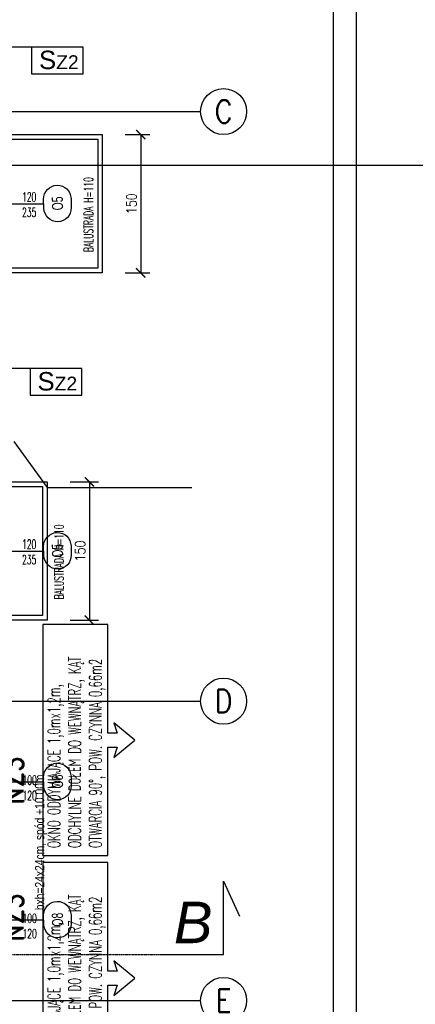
# Model space of a CAD drawing. Header units: millimetres. Extents: x 69081 to 158617, y -37521 to -9534.
# Tile 235 of 256: x 114706 to 115136, y -20178 to -19109. Entities that reach past the tile are written whole.
import ezdxf
from ezdxf.enums import TextEntityAlignment as Align

# ---------------------------------------------------------------- set-up
doc = ezdxf.new("R2010")
doc.units = ezdxf.units.MM
for name, pattern in [('CONTINOUS', [0]), ('DO', [0.8, 0.6, -0.1, 0, -0.1]), ('DP', [0.5, 0.3, -0.2]), ('HIDDEN', [0.375, 0.25, -0.125])]:
    doc.linetypes.add(name, pattern=pattern)
for name, color, linetype in [('A-OSI', 8, 'DO'), ('A-SCI', 7, 'Continuous'), ('AM DRZWI ZEWN', 1, 'Continuous'), ('BA_okp', 2, 'Continuous'), ('BA_sym', 7, 'Continuous'), ('BA_TXG', 3, 'Continuous'), ('BA_txs', 2, 'Continuous'), ('BA_WIC', 1, 'Continuous'), ('BI_sym', 7, 'Continuous'), ('JS_OLKA KONSTR', 231, 'Continuous'), ('Oddymianie', 230, 'HIDDEN'), ('R-----OP', 1, 'Continuous'), ('R-----WY', 1, 'Continuous'), ('ramka', 1, 'Continuous')]:
    doc.layers.add(name, color=color, linetype=linetype)
doc.layers.add('OPIS', color=7, linetype='Continuous', lineweight=25)
doc.layers.get('R-----WY').off()
doc.styles.add('Arial', font='l_10646.ttf')
doc.styles.add('BIKTBG', font='romand.shx', dxfattribs={"width": 0.9})
doc.styles.add('BIKTS', font='bikromsw.shx', dxfattribs={"width": 0.85})
doc.styles.add('ROMANS', font='romans.shx', dxfattribs={"height": 1})
doc.styles.add('SŁAWKA', font='simplex.shx', dxfattribs={"height": 12.5})
doc.styles.add('WYM--ROMANSSHX-08', font='ROMANS.SHX', dxfattribs={"width": 0.8})
doc.dimstyles.new('ROMANSSHX-K5002508105012', dxfattribs={"dimscale": 50, "dimtxt": 0.22, "dimasz": 0.2, "dimexe": 0.2, "dimexo": 0.5, "dimgap": 0.09, "dimtad": 1, "dimdec": 3, "dimrnd": 0.5, "dimdsep": 46, "dimtxsty": 'WYM--ROMANSSHX-08', "dimblk1": 'ARCHTICK', "dimblk2": 'ARCHTICK', "dimsah": 1, "dimcen": 0.1, "dimclrd": 1, "dimclre": 1, "dimclrt": 2, "dimadec": 0, "dimazin": 0, "dimtfac": 1, "dimtdec": 3, "dimtix": 1, "dimtmove": 2, "dimatfit": 3, "dimfxl": 0.5, "dimfxlon": 1, "dimtolj": 1, "dimarcsym": 0})

# ---------------------------------------------------------------- blocks, each defined once
blk = doc.blocks.new('_ARCHTICK')
at = {"color": 0, "linetype": 'ByBlock', "const_width": 0.15}
blk.add_lwpolyline([(-0.5, -0.5), (0.5, 0.5)], dxfattribs=at)
blk = doc.blocks.new('*D3072')
at = {"layer": 'A-SCI', "color": 1, "lineweight": -2, "transparency": 16777216}
for p, q in [((114821.1, -19233.6), (114847.8, -19233.6)), ((114837.8, -19233.6), (114837.8, -19383.6)), ((114821.1, -19383.6), (114847.8, -19383.6))]:
    blk.add_line(p, q, dxfattribs=at)
at = {"layer": 'Defpoints', "color": 0, "lineweight": 5, "transparency": 16777216}
for p in [(114796.1, -19233.6), (114796.1, -19383.6), (114837.8, -19383.6)]:
    blk.add_point(p, dxfattribs=at)
at = {"layer": 'A-SCI', "color": 1, "lineweight": -2, "transparency": 16777216, "xscale": 10, "yscale": 10, "zscale": 10}
for p, rotation in [((114837.8, -19233.6), 90), ((114837.8, -19383.6), 270)]:
    blk.add_blockref('_ARCHTICK', p, dxfattribs=dict(at, rotation=rotation))
at = {"layer": 'A-SCI', "color": 2, "transparency": 16777216, "insert": (114827.8, -19308.6), "char_height": 11, "attachment_point": 5, "rotation": 90, "style": 'WYM--ROMANSSHX-08'}
blk.add_mtext('\\A1;150', dxfattribs=at)
blk = doc.blocks.new('*D3073')
at = {"layer": 'A-SCI', "color": 1, "lineweight": -2, "transparency": 16777216}
for p, q in [((114761.1, -19610.6), (114792.1, -19610.6)), ((114782.1, -19610.6), (114782.1, -19760.6)), ((114761.1, -19760.6), (114792.1, -19760.6))]:
    blk.add_line(p, q, dxfattribs=at)
at = {"layer": 'Defpoints', "color": 0, "lineweight": 5, "transparency": 16777216}
for p in [(114736.1, -19610.6), (114736.1, -19760.6), (114782.1, -19760.6)]:
    blk.add_point(p, dxfattribs=at)
at = {"layer": 'A-SCI', "color": 1, "lineweight": -2, "transparency": 16777216, "xscale": 10, "yscale": 10, "zscale": 10}
for p, rotation in [((114782.1, -19610.6), 90), ((114782.1, -19760.6), 270)]:
    blk.add_blockref('_ARCHTICK', p, dxfattribs=dict(at, rotation=rotation))
at = {"layer": 'A-SCI', "color": 2, "transparency": 16777216, "insert": (114772.1, -19685.6), "char_height": 11, "attachment_point": 5, "rotation": 90, "style": 'WYM--ROMANSSHX-08'}
blk.add_mtext('\\A1;150', dxfattribs=at)
blk = doc.blocks.new('enr')
blk.add_circle((0, 0), 0.5)
at = {"style": 'ROMANS', "width": 0.85}
blk.add_attdef('NR', text='', height=0.5, dxfattribs=at).set_placement((0, 0), align=Align.MIDDLE_CENTER)
blk = doc.blocks.new('osie')
at = {"layer": 'A-OSI'}
for p, q in [((17978.8, -42047.4), (20818.3, -42047.4)), ((18070, -42687.4), (20818.3, -42687.4)), ((19559.3, -43012.4), (20818.3, -43012.4))]:
    blk.add_line(p, q, dxfattribs=at)
at = {"layer": 'BI_sym', "xscale": 50, "yscale": 50, "zscale": 50}
for p, values in [((20843.3, -42047.4), {'NR': 'C'}), ((20843.3, -42687.4), {'NR': 'D'}), ((20843.3, -43012.4), {'NR': 'E'})]:
    blk.add_blockref('enr', p, dxfattribs=at).add_auto_attribs(values)
blk = doc.blocks.new('A$C04435ce7')
at = {"layer": 'BA_TXG', "style": 'BIKTBG', "width": 0.9}
for p in [(4026.6, 1380.4), (4026.6, 1231.6)]:
    blk.add_text('NZ3', height=22, rotation=90, dxfattribs=at).set_placement(p, align=Align.CENTER)
at = {"layer": 'OPIS', "insert": (4039, 1386.7), "char_height": 10, "width": 174.366, "attachment_point": 3, "rotation": 90, "style": 'WYM--ROMANSSHX-08'}
blk.add_mtext('{\\fArial|b0|i0|c238|p34;bxh=24x24cm, spód +10.00m}', dxfattribs=at)
blk = doc.blocks.new('symdrz')
blk.add_lwpolyline([(-10, -30, -1), (-10, 30), (10, 30, -1), (10, -30)], format="xyb", close=True)
at = {"style": 'BIKTS', "width": 0.8}
blk.add_attdef('SZERDRZ', text='', height=25, dxfattribs=at).set_placement((77.1, 8.8), align=Align.CENTER)
blk.add_attdef('SYMDRZ', text='', height=25, dxfattribs=at).set_placement((0, 0), align=Align.MIDDLE)
blk.add_attdef('WYSDRZ', text='', height=25, dxfattribs=at).set_placement((77.1, -9.5), align=Align.TOP_CENTER)
blk = doc.blocks.new('A$C3901f979')
at = {"layer": 'AM DRZWI ZEWN'}
ref = blk.add_blockref('symdrz', (3909.5, 2082.8), dxfattribs=dict(at, xscale=0.4950000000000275, yscale=0.4950000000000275, zscale=0.4950000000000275, rotation=91.31345348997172))
ref.add_attrib('Symdrz', 'O5', dxfattribs={"layer": 'BA_sym', "height": 12, "rotation": 91.3135, "style": 'BIKTS', "width": 0.7}).set_placement((3909.5, 2082.8), align=Align.MIDDLE_CENTER)
ref = blk.add_blockref('symdrz', (3909.5, 1705.8), dxfattribs=dict(at, xscale=0.4950000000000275, yscale=0.4950000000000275, zscale=0.4950000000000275, rotation=91.31345348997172))
ref.add_attrib('Symdrz', 'O5', dxfattribs={"layer": 'BA_sym', "height": 12, "rotation": 91.3135, "style": 'BIKTS', "width": 0.7}).set_placement((3909.5, 1705.8), align=Align.MIDDLE_CENTER)
ref = blk.add_blockref('symdrz', (3909.5, 1455.3), dxfattribs=dict(at, xscale=0.4950000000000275, yscale=0.4950000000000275, zscale=0.4950000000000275, rotation=91.31345348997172))
ref.add_attrib('Symdrz', 'O8', dxfattribs={"layer": 'BA_sym', "height": 12, "rotation": 91.3135, "style": 'BIKTS', "width": 0.7}).set_placement((3909.5, 1455.3), align=Align.MIDDLE_CENTER)
ref = blk.add_blockref('symdrz', (3909.5, 1305.3), dxfattribs=dict(at, xscale=0.4950000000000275, yscale=0.4950000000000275, zscale=0.4950000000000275, rotation=91.31345348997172))
ref.add_attrib('Symdrz', 'O8', dxfattribs={"layer": 'BA_sym', "height": 12, "rotation": 91.3135, "style": 'BIKTS', "width": 0.7}).set_placement((3909.5, 1305.3), align=Align.MIDDLE_CENTER)
blk = doc.blocks.new('PRZEKROJE')
at = {"layer": 'R-----OP', "color": 4}
blk.add_lwpolyline([(21600.1, -34118.8), (21668.3, -34118.8), (21668.3, -34039.3), (21685.6, -34077)], dxfattribs=at)
at = {"layer": 'R-----OP', "color": 121, "linetype": 'DP'}
blk.add_lwpolyline([(19889.1, -34118.8), (19788.5, -34118.8), (19788.5, -34118.8), (20055.1, -34118.8), (20055.1, -34118.8), (21600.1, -34118.8)], dxfattribs=at)
at = {"layer": 'R-----OP', "insert": (21614.4, -34084), "char_height": 45, "width": 62.982, "attachment_point": 4, "style": 'SŁAWKA'}
blk.add_mtext('\\pxql;{\\fArial|b0|i1|c238|p34;B}', dxfattribs=at)
blk = doc.blocks.new('*U2991')
for points in [[(0, 0), (0, 837), (900, 837), (900, 0)], [(30, 5), (30, 832), (895, 832), (895, 5)]]:
    blk.add_lwpolyline(points, close=True)

msp = doc.modelspace()

# ---------------------------------------------------------------- linework, layer by layer
at = {"color": 5, "elevation": 905.9057}
msp.add_lwpolyline([(114083.1242, -19266.7859), (117047.6443, -19266.7859), (117047.6443, -20337.187), (114083.1242, -20337.187)], close=True, dxfattribs=at)
at = {"layer": 'BA_okp'}
for points in [[(114690.1415, -19233.5941), (114796.1415, -19233.5941), (114796.1415, -19383.5941), (114690.1415, -19383.5941)], [(114690.1415, -19238.5941), (114791.1415, -19238.5941), (114791.1415, -19378.5941), (114690.1415, -19378.5941)], [(114690.1415, -19610.5941), (114736.1415, -19610.5941), (114736.1415, -19760.5941), (114690.1415, -19760.5941)], [(114690.1415, -19615.5941), (114731.1415, -19615.5941), (114731.1415, -19755.5941), (114690.1415, -19755.5941)]]:
    msp.add_lwpolyline(points, dxfattribs=at)
at = {"layer": 'BA_WIC'}
for p, q in [((114719.3141, -19138.6316), (114642.1618, -19138.6316)), ((114623.7381, -19308.5941), (114732.5449, -19308.5941)), ((114717.6593, -19487.5315), (114640.5071, -19487.5315)), ((114623.7381, -19685.5941), (114732.5449, -19685.5941)), ((114623.7381, -19685.5941), (114732.5449, -19685.5941)), ((114623.7381, -19936.0941), (114732.5449, -19936.0941)), ((114623.7381, -20086.0941), (114732.5449, -20086.0941))]:
    msp.add_line(p, q, dxfattribs=at)
for points in [[(114719.3141, -19167.4496), (114775.4926, -19167.4496), (114775.4926, -19138.6316), (114719.3141, -19138.6316)], [(114717.6593, -19516.3494), (114773.8378, -19516.3494), (114773.8378, -19487.5315), (114717.6593, -19487.5315)]]:
    msp.add_lwpolyline(points, close=True, dxfattribs=at)
msp.add_lwpolyline([(114700.1415, -19566.5941), (114736.0807, -19616.7021), (114893.1571, -19616.7021)], dxfattribs=at)
at = {"layer": 'Oddymianie', "linetype": 'CONTINOUS', "ltscale": 0.02}
for points in [[(114731.3685, -19765.5425), (114731.3685, -20016.2871), (114802.179, -20016.2871), (114802.179, -19898.5071), (114812.379, -19898.5071), (114808.629, -19909.711), (114831.3405, -19890.9148), (114808.629, -19872.1186), (114812.379, -19883.3225), (114802.179, -19883.3225), (114802.179, -19765.5425), (114731.3685, -19765.5425)], [(114731.3685, -20023.7871), (114731.3685, -20274.5317), (114802.179, -20274.5317), (114802.179, -20156.7517), (114812.379, -20156.7517), (114808.629, -20167.9555), (114831.3405, -20149.1594), (114808.629, -20130.3632), (114812.379, -20141.5671), (114802.179, -20141.5671), (114802.179, -20023.7871), (114731.3685, -20023.7871)]]:
    msp.add_lwpolyline(points, dxfattribs=at)

# ---------------------------------------------------------------- block references
at = {"layer": 'A-SCI', "color": 4}
msp.add_blockref('osie', (94084.5456, 22838.835), dxfattribs=at)
at = {"layer": 'AM DRZWI ZEWN'}
msp.add_blockref('A$C3901f979', (110837.8965, -21391.1009), dxfattribs=at)
at = {"layer": 'JS_OLKA KONSTR'}
msp.add_blockref('A$C04435ce7', (110684.0499, -21314.9635), dxfattribs=at)
at = {"layer": 'R-----WY'}
msp.add_blockref('PRZEKROJE', (93259.4635, 13995.1786), dxfattribs=at)
at = {"layer": 'ramka', "ltscale": 0.01, "xscale": 5, "yscale": 5, "zscale": 5}
msp.add_blockref('*U2991', (110571.8456, -22437.8823), dxfattribs=at)

# ---------------------------------------------------------------- texts
at = {"layer": 'BA_txs', "char_height": 10, "width": 211.406726, "style": 'ROMANS'}
for s, insert, attachment_point in [('\\pxse0.96;{\\W0.6;\\C1;120\\P235}', (114709.0055, -19296.2753), 1), ('\\pxse0.96;{\\W0.6;\\C1;120\\P235}', (114709.0055, -19673.2753), 1), ('\\pxse0.96;{\\W0.6;\\C1;100\\P120}', (114724.9439, -19956.0181), 9), ('\\pxse0.96;{\\W0.6;\\C1;100\\P120}', (114724.9439, -20106.0181), 9)]:
    msp.add_mtext(s, dxfattribs=dict(at, insert=insert, attachment_point=attachment_point))
at = {"layer": 'Oddymianie', "linetype": 'CONTINOUS', "char_height": 13.5, "width": 242.059041, "attachment_point": 1, "rotation": 90, "style": 'ROMANS'}
for insert in [(114736.8557, -20008.0561), (114736.8557, -20266.3006)]:
    msp.add_mtext('\\A1;{\\W0.6;OKNO ODDYMIAJĄCE 1,0mx1,2m, ODCHYLNE DOŁEM DO WEWNĄTRZ, KĄT OTWARCIA 90%%D, POW. CZYNNA 0,66m2}', dxfattribs=dict(at, insert=insert))
at = {"layer": 'R-----OP', "char_height": 12.5, "width": 45.544203, "attachment_point": 1, "style": 'Arial'}
for insert in [(114727.3734, -19142.4537), (114725.7186, -19491.3535)]:
    msp.add_mtext('\\pxql;{\\fArial|b0|i0|c238|p34;\\H1.6x;S\\H0.75x;Z2}', dxfattribs=dict(at, insert=insert))
at = {"layer": 'R-----OP', "char_height": 10, "width": 237.48282, "attachment_point": 1, "rotation": 90, "style": 'ROMANS'}
for insert in [(114776.0238, -19361.0695), (114744.086, -19738.0695)]:
    msp.add_mtext('\\pxql;{\\W0.6;BALUSTRADA H=110}', dxfattribs=dict(at, insert=insert))

# ---------------------------------------------------------------- dimensions: what is measured, and where the dimension line sits
at = {"layer": 'A-SCI', "color": 4}
for p1, p2, distance, picture, middle in [((114796.1415, -19233.5941), (114796.1415, -19383.5941), 41.6284, '*D3072', (114827.7698, -19308.5941)), ((114736.1415, -19610.5941), (114736.1415, -19760.5941), 45.928, '*D3073', (114772.0695, -19685.5941))]:
    dim = msp.add_aligned_dim(p1=p1, p2=p2, distance=distance, dimstyle='ROMANSSHX-K5002508105012', dxfattribs=at)
    dim.commit()
    dim.dimension.update_dxf_attribs({"geometry": picture, "text_midpoint": middle})

doc.saveas('drawing.dxf')
